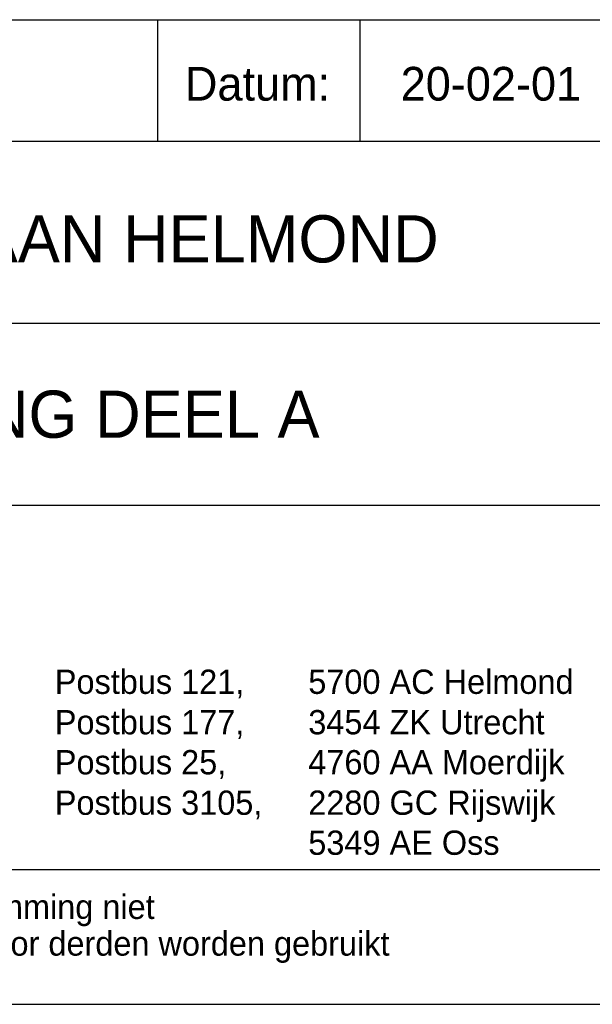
# Model space of a CAD drawing. Extents: x -39327 to 109237, y 358172 to 442272.
# Tile 72 of 96: x 98313 to 102558, y 358172 to 365472. Entities that reach past the tile are written whole.
import ezdxf

# ---------------------------------------------------------------- set-up
doc = ezdxf.new("R2010")
doc.units = 0
doc.header["$LTSCALE"] = 100
doc.layers.get('0').update_dxf_attribs({"linetype": 'CONTINUOUS'})
for name, color, linetype in [('00KAD025', 2, 'CONTINUOUS'), ('00KAD070', 5, 'CONTINUOUS'), ('BL$4----', 7, 'CONTINUOUS')]:
    doc.layers.add(name, color=color, linetype=linetype)
doc.styles.add('BURO-018', font='BUROFONT.shx', dxfattribs={"height": 180})
doc.styles.add('BURO-025', font='BUROFONT.shx', dxfattribs={"height": 250})
doc.styles.add('BURO-035', font='BUROFONT.shx', dxfattribs={"height": 350})
doc.styles.add('BURO-050', font='BUROFONT.shx', dxfattribs={"height": 500})

# ---------------------------------------------------------------- blocks, each defined once
blk = doc.blocks.new('KUIJPERSKLEUR')
at = {"color": 1}
for p, q in [((-185, 73), (-10, 73)), ((-99, 64), (-99, 73)), ((-84, 64), (-84, 73)), ((-185, 64), (-10, 64)), ((-185, 50.5), (-55, 50.5)), ((-185, 37), (-10, 37))]:
    blk.add_line(p, q, dxfattribs=at)
for s, height, style, p in [('Datum:', 2.5, 'BURO-025', (-97, 67)), ('Postbus 121, ', 1.8, 'BURO-018', (-106.643, 23.014)), ('5700 AC Helmond', 1.8, 'BURO-018', (-87.849, 23.014)), ('Postbus 177, ', 1.8, 'BURO-018', (-106.643, 20.014)), ('3454 ZK Utrecht', 1.8, 'BURO-018', (-87.849, 20.014)), ('Postbus 25, ', 1.8, 'BURO-018', (-106.643, 17.048)), ('4760 AA Moerdijk', 1.8, 'BURO-018', (-87.849, 17.048)), ('Postbus 3105,', 1.8, 'BURO-018', (-106.643, 14.048)), ('2280 GC Rijswijk', 1.8, 'BURO-018', (-87.849, 14.048)), ('5349 AE Oss', 1.8, 'BURO-018', (-87.849, 11.082)), ('Deze tekening blijft eigendom en mag zonder onze schriftelijke toestemming niet', 1.8, 'BURO-018', (-185, 6.326)), ('gekopieerd of aan derden ter inzage worden gegeven, noch voor of door derden worden gebruikt', 1.8, 'BURO-018', (-185, 3.607))]:
    blk.add_text(s, height=height, dxfattribs=dict(at, style=style)).set_placement(p)
at = {"color": 150, "style": 'BURO-025'}
for tag, p in [('TKSCHAAL', (-167, 67)), ('TKBLADNR', (-124, 67)), ('TKDATCREAT', (-81, 67)), ('TKDATA', (-30, 67)), ('TKINIT', (-30, 58)), ('PRPRLEID', (-30, 49)), ('PRGRLEID', (-30, 40))]:
    blk.add_attdef(tag, p, '', height=2.5, dxfattribs=at)
at = {"color": 3, "style": 'BURO-035'}
for tag, p in [('PROMSCHR', (-177, 55)), ('TK1OMSCHR', (-177, 42))]:
    blk.add_attdef(tag, p, '', height=3.5, dxfattribs=at)
at = {"color": 1, "style": 'BURO-025'}
blk.add_attdef('TKFILE', (-4, 40), '', height=2.5, rotation=90, dxfattribs=at)
blk.add_attdef('PRNAAM', (-30, 31.5), '', height=2.5, dxfattribs=at)
at = {"color": 4, "style": 'BURO-050'}
blk.add_attdef('TKTEKNR', (-48, 19), '', height=5, dxfattribs=at)

msp = doc.modelspace()

# ---------------------------------------------------------------- linework, layer by layer
at = {"layer": '00KAD025', "linetype": 'CONTINUOUS'}
msp.add_line((-39327.3, 358171.9), (109237.4, 358171.9), dxfattribs=at)
at = {"layer": '00KAD070', "linetype": 'CONTINUOUS'}
msp.add_line((-38327.3, 359171.9), (108237.4, 359171.9), dxfattribs=at)

# ---------------------------------------------------------------- block references
at = {"layer": 'BL$4----'}
ref = msp.add_blockref('KUIJPERSKLEUR', (109237.4, 358171.9), dxfattribs=dict(at, xscale=100, yscale=100, zscale=100))
ref.add_attrib('TKDATCREAT', '20-02-01', (101137.4, 364871.9), dxfattribs={"layer": '0', "color": 150, "height": 250, "style": 'BURO-025'})
ref.add_attrib('PROMSCHR', 'OPLEIDINGSCENTRUM KM-LAAN HELMOND', (91537.4, 363671.9), dxfattribs={"layer": '0', "color": 3, "height": 350, "style": 'BURO-035'})
ref.add_attrib('TK1OMSCHR', 'W-INSTALLATIE 1e VERDIEPING DEEL A', (91537.4, 362371.9), dxfattribs={"layer": '0', "color": 3, "height": 350, "style": 'BURO-035'})

doc.saveas('drawing.dxf')
